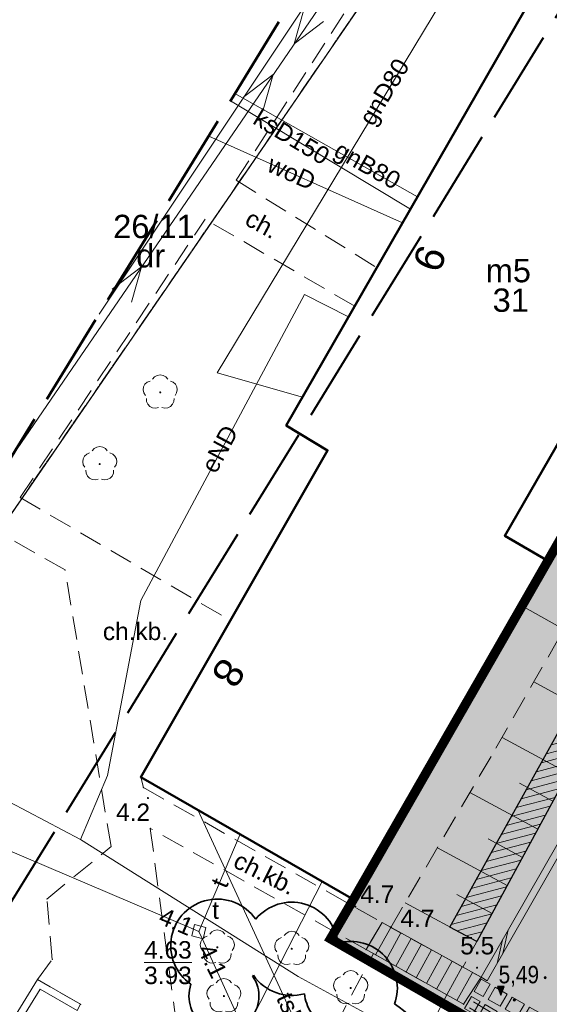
# Model space of a CAD drawing. Extents: x 5477758 to 5478338, y 5918274 to 5918502.
# Tile 68 of 155: x 5477910 to 5477933, y 5918433 to 5918475. Entities that reach past the tile are written whole.
import ezdxf
from ezdxf.enums import TextEntityAlignment as Align

# ---------------------------------------------------------------- set-up
doc = ezdxf.new("R2010")
doc.units = 0
doc.header["$PDSIZE"] = 0.75
for name, pattern in [('budynki akt$0$DASHED', [19.05, 12.7, -6.35]), ('L_0_06', [2, 1.5, -0.5]), ('PRZER1-1', [2, 1, -1]), ('PRZER2-1', [3, 2, -1]), ('PRZER4-1', [5, 4, -1])]:
    doc.linetypes.add(name, pattern=pattern)
doc.layers.get('0').update_dxf_attribs({"linetype": 'CONTINUOUS', "lineweight": 13})
doc.layers.add('!D_rzędne', color=6, linetype='CONTINUOUS')
for name, color, linetype, lineweight in [('0_NAWIERZCHNIA UTWARDZONA_CHODNIK', 254, 'CONTINUOUS', 0), ('0_PROJEKTOWANA ZIELEŃ NISKA-TRAWA', 63, 'CONTINUOUS', 0), ('0_PŁYTA CHODNIKOWA_BETONOWA', 7, 'CONTINUOUS', 0), ('0_ZIELEŃ NISKA ISTNIEJACA', 76, 'CONTINUOUS', 0), ('A_GRANICA OPRACOWANIA', 7, 'CONTINUOUS', 0), ('GEPADR_O', 236, 'CONTINUOUS', 18), ('GESBZO', 7, 'CONTINUOUS', 50), ('GESBZO_O', 7, 'CONTINUOUS', 50), ('GESDZI', 7, 'CONTINUOUS', 18), ('GESDZI_O', 7, 'CONTINUOUS', 18), ('GESUZY', 96, 'PRZER1-1', 18), ('GESUZY_O', 96, 'PRZER1-1', 18), ('GSPPRB', 7, 'CONTINUOUS', 20), ('GSPRDL', 96, 'CONTINUOUS', 18), ('GSPWPN', 7, 'CONTINUOUS', 13), ('GSPWPN_O', 7, 'CONTINUOUS', 13), ('GSSDSO', 7, 'CONTINUOUS', 18), ('GSSKOD', 7, 'PRZER2-1', 18), ('GSSKOD_O', 7, 'PRZER2-1', 18), ('GSSSCK', 7, 'CONTINUOUS', 18), ('GSSZSN', 7, 'PRZER2-1', 18), ('GULCPR', 212, 'CONTINUOUS', 18), ('GULEPR', 1, 'CONTINUOUS', 18), ('GULEPR_O', 1, 'CONTINUOUS', 18), ('GULGPR', 2, 'CONTINUOUS', 18), ('GULGPR_O', 2, 'CONTINUOUS', 18), ('GULKPR', 36, 'CONTINUOUS', 18), ('GULKPR_O', 36, 'CONTINUOUS', 18), ('GULTPR', 30, 'CONTINUOUS', 18), ('GULTPR_O', 30, 'CONTINUOUS', 18), ('GULWPR', 5, 'CONTINUOUS', 18), ('GULWPR_O', 5, 'CONTINUOUS', 18), ('GUPIKP', 7, 'CONTINUOUS', 18), ('GUPIWZ', 7, 'CONTINUOUS', 18), ('GUPIWZ_O', 7, 'CONTINUOUS', 18), ('GUPPRZ', 7, 'CONTINUOUS', 18), ('GUPPRZ_O', 7, 'CONTINUOUS', 18), ('OT_Rzedna', 7, 'CONTINUOUS', 18), ('pomiar', 7, 'CONTINUOUS', 18), ('zakres', 150, 'PRZER4-1', 50), ('ZZ_grupa', 60, 'CONTINUOUS', 30), ('ZZ_grupa-krzewow-szraf', 60, 'CONTINUOUS', 13), ('ZZ_korona', 94, 'CONTINUOUS', 35)]:
    doc.layers.add(name, color=color, linetype=linetype, lineweight=lineweight)
doc.layers.add('kołnierz', color=11, linetype='CONTINUOUS', lineweight=70, plot=False)
doc.styles.add('GEO-INFO', font='arial.ttf')
doc.styles.add('STYL_AUTOMATYCZNY_1', font='micross.ttf')

# ---------------------------------------------------------------- blocks, each defined once
blk = doc.blocks.new('POINT')
at = {"color": 0}
blk.add_point((0, 0), dxfattribs=at)
blk = doc.blocks.new('SUEP1')
at = {"color": 0}
blk.add_lwpolyline([(-1.5, -1), (1.5, 0), (-1.5, 1)], dxfattribs=at)
blk = doc.blocks.new('ODTN_2')
at = {"color": 0}
for points in [[(-1.5, -0.5), (0.5, 0.5)], [(-0.5, -0.5), (1.5, 0.5)]]:
    blk.add_lwpolyline(points, dxfattribs=at)
blk = doc.blocks.new('KOLO')
blk.add_hatch(color=0).paths.add_polyline_path([(-0.5, 0), (-0.482963, -0.12941), (-0.433013, -0.25), (-0.353553, -0.353553), (-0.25, -0.433013), (-0.12941, -0.482963), (0, -0.5), (0.12941, -0.482963), (0.25, -0.433013), (0.353553, -0.353553), (0.433013, -0.25), (0.482963, -0.12941), (0.5, 0), (0.482963, 0.12941), (0.433013, 0.25), (0.353553, 0.353553), (0.25, 0.433013), (0.12941, 0.482963), (0, 0.5), (-0.12941, 0.482963), (-0.25, 0.433013), (-0.353553, 0.353553), (-0.433013, 0.25), (-0.482963, 0.12941)])
blk = doc.blocks.new('SPDLP')
blk.add_hatch(color=0).paths.add_polyline_path([(0, -0.09), (0.027812, -0.085595), (0.052901, -0.072812), (0.072812, -0.052901), (0.085595, -0.027812), (0.09, 0), (0.085595, 0.027812), (0.072812, 0.052901), (0.052901, 0.072812), (0.027812, 0.085595), (0, 0.09), (-0.027812, 0.085595), (-0.052901, 0.072812), (-0.072812, 0.052901), (-0.085595, 0.027812), (-0.09, 0), (-0.085595, -0.027812), (-0.072812, -0.052901), (-0.052901, -0.072812), (-0.027812, -0.085595)])
at = {"color": 0}
for points in [[(-1.271938, -0.268652), (-1.40916, -0.048001), (-1.462858, 0.20623), (-1.426585, 0.463525), (-1.304695, 0.693003), (-1.11182, 0.867117), (-0.871109, 0.964971)], [(-0.648554, 1.126667), (-0.481106, 1.325358), (-0.255912, 1.454989), (0, 1.5), (0.255912, 1.454989), (0.481106, 1.325358), (0.648554, 1.126667)], [(0.871109, 0.964971), (1.11182, 0.867117), (1.304695, 0.693003), (1.426585, 0.463525), (1.462858, 0.20623), (1.40916, -0.048001), (1.271938, -0.268652)], [(-0.137547, -1.292703), (-0.389802, -1.355024), (-0.648184, -1.327532), (-0.881678, -1.213525), (-1.062258, -1.026689), (-1.168249, -0.78945), (-1.186929, -0.530282)], [(1.186929, -0.530282), (1.168249, -0.78945), (1.062258, -1.026689), (0.881678, -1.213525), (0.648184, -1.327532), (0.389802, -1.355024), (0.137547, -1.292703)]]:
    blk.add_lwpolyline(points, dxfattribs=at)
blk = doc.blocks.new('KWADRAT_NIEPRZEZR')
at = {"color": 0}
blk.add_lwpolyline([(-0.5, -0.5), (0.5, -0.5), (0.5, 0.5), (-0.5, 0.5)], close=True, dxfattribs=at)
blk = doc.blocks.new('OTRN')
at = {"linetype": 'Continuous', "lineweight": 13}
blk.add_hatch(color=0, dxfattribs=at).paths.add_polyline_path([(0, -0.091, 1), (0, 0.091, 1)])
at = {"color": 0, "linetype": 'Continuous', "lineweight": 13}
blk.add_circle((0, 0), 0.0906, dxfattribs=at)
blk = doc.blocks.new('G$C78CF4A41')
at = {"layer": '!D_rzędne', "linetype": 'Continuous', "lineweight": 13}
for points in [[(0, 0), (-0.324, 0.189), (-0.394, 0.069)], [(0, 0), (-0.253, 0.31), (-0.324, 0.189)]]:
    blk.add_hatch(color=256, dxfattribs=at).paths.add_polyline_path(points)
blk.add_lwpolyline([(0, 0), (-0.253, 0.31), (-0.394, 0.069), (0, 0)])
blk = doc.blocks.new('PŁYTY BETONOWE_1')
at = {"lineweight": 0}
for points in [[(5477952.536, 5918441.789), (5477952.24, 5918441.268), (5477951.798, 5918441.522), (5477952.097, 5918442.042)], [(5477952.091, 5918441.007), (5477951.795, 5918440.485), (5477951.348, 5918440.742), (5477951.648, 5918441.262)], [(5477951.646, 5918440.224), (5477951.349, 5918439.703), (5477950.899, 5918439.963), (5477951.198, 5918440.482)], [(5477951.201, 5918439.442), (5477950.904, 5918438.921), (5477950.449, 5918439.183), (5477950.749, 5918439.703)], [(5477950.756, 5918438.66), (5477950.459, 5918438.139), (5477950, 5918438.403), (5477950.3, 5918438.923)], [(5477950.31, 5918437.878), (5477950.014, 5918437.357), (5477949.551, 5918437.623), (5477949.85, 5918438.143)], [(5477949.865, 5918437.096), (5477949.569, 5918436.575), (5477949.101, 5918436.843), (5477949.401, 5918437.363)], [(5477949.42, 5918436.314), (5477949.124, 5918435.794), (5477948.652, 5918436.064), (5477948.952, 5918436.583)]]:
    blk.add_hatch(color=254, dxfattribs=at).paths.add_polyline_path(points)
h = blk.add_hatch(color=254, dxfattribs=at)
h.paths.add_polyline_path([(5477936.237, 5918429.541), (5477936.757, 5918429.241), (5477937.057, 5918429.761), (5477936.537, 5918430.061)])
h.paths.add_polyline_path([(5477932.65, 5918430.627), (5477932.13, 5918430.927), (5477932.43, 5918431.446), (5477932.95, 5918431.147)])
h.paths.add_polyline_path([(5477937.493, 5918428.817), (5477936.974, 5918429.117), (5477937.273, 5918429.636), (5477937.793, 5918429.337)])
h.paths.add_polyline_path([(5477935.596, 5918428.929), (5477935.076, 5918429.229), (5477935.376, 5918429.749), (5477935.896, 5918429.449)])
h.paths.add_polyline_path([(5477934.123, 5918429.778), (5477933.603, 5918430.078), (5477933.903, 5918430.598), (5477934.423, 5918430.298)])
h.paths.add_polyline_path([(5477936.021, 5918429.666), (5477935.501, 5918429.965), (5477935.8, 5918430.485), (5477936.32, 5918430.186)])
h.paths.add_polyline_path([(5477935.284, 5918430.09), (5477934.764, 5918430.39), (5477935.064, 5918430.91), (5477935.584, 5918430.61)])
h.paths.add_polyline_path([(5477933.811, 5918430.939), (5477933.291, 5918431.239), (5477933.591, 5918431.758), (5477934.111, 5918431.459)])
h.paths.add_polyline_path([(5477933.075, 5918431.363), (5477932.555, 5918431.663), (5477932.854, 5918432.183), (5477933.374, 5918431.883)])
h.paths.add_polyline_path([(5477931.914, 5918431.051), (5477931.394, 5918431.351), (5477931.694, 5918431.871), (5477932.213, 5918431.571)])
h.paths.add_polyline_path([(5477931.602, 5918432.212), (5477931.082, 5918432.512), (5477931.381, 5918433.032), (5477931.901, 5918432.732)])
h.paths.add_polyline_path([(5477930.441, 5918431.9), (5477929.921, 5918432.2), (5477930.221, 5918432.72), (5477930.74, 5918432.42)])
h.paths.add_polyline_path([(5477935.288, 5918434.704), (5477934.989, 5918434.184), (5477935.509, 5918433.885), (5477935.808, 5918434.405)])
h.paths.add_polyline_path([(5477936.137, 5918436.177), (5477935.838, 5918435.657), (5477936.358, 5918435.358), (5477936.657, 5918435.878)])
h.paths.add_polyline_path([(5477931.177, 5918431.476), (5477930.657, 5918431.775), (5477930.957, 5918432.295), (5477931.477, 5918431.996)])
h.paths.add_polyline_path([(5477930.865, 5918432.637), (5477930.345, 5918432.936), (5477930.645, 5918433.456), (5477931.165, 5918433.156)])
h.paths.add_polyline_path([(5477934.864, 5918433.968), (5477934.564, 5918433.448), (5477935.084, 5918433.148), (5477935.384, 5918433.668)])
h.paths.add_polyline_path([(5477936.449, 5918435.016), (5477936.15, 5918434.497), (5477936.67, 5918434.197), (5477936.969, 5918434.717)])
h.paths.add_polyline_path([(5477937.298, 5918436.489), (5477936.999, 5918435.969), (5477937.518, 5918435.67), (5477937.818, 5918436.19)])
h.paths.add_polyline_path([(5477935.813, 5918428.805), (5477936.112, 5918429.324), (5477936.632, 5918429.025), (5477936.333, 5918428.505)])
h.paths.add_polyline_path([(5477934.86, 5918429.354), (5477934.34, 5918429.653), (5477934.639, 5918430.173), (5477935.159, 5918429.874)])
h.paths.add_polyline_path([(5477934.548, 5918430.515), (5477934.028, 5918430.814), (5477934.327, 5918431.334), (5477934.847, 5918431.034)])
h.paths.add_polyline_path([(5477933.387, 5918430.203), (5477932.867, 5918430.502), (5477933.166, 5918431.022), (5477933.686, 5918430.722)])
h.paths.add_polyline_path([(5477934.972, 5918431.251), (5477934.452, 5918431.551), (5477934.752, 5918432.071), (5477935.272, 5918431.771)])
h.paths.add_polyline_path([(5477936.025, 5918434.28), (5477935.725, 5918433.76), (5477936.245, 5918433.46), (5477936.545, 5918433.98)])
h.paths.add_polyline_path([(5477936.562, 5918436.914), (5477936.262, 5918436.394), (5477936.782, 5918436.094), (5477937.081, 5918436.614)])
h.paths.add_polyline_path([(5477935.176, 5918432.807), (5477934.877, 5918432.287), (5477935.396, 5918431.988), (5477935.696, 5918432.507)])
h.paths.add_polyline_path([(5477934.44, 5918433.231), (5477934.14, 5918432.712), (5477934.66, 5918432.412), (5477934.96, 5918432.932)])
h.paths.add_polyline_path([(5477936.874, 5918435.753), (5477936.574, 5918435.233), (5477937.094, 5918434.933), (5477937.394, 5918435.453)])
h.paths.add_polyline_path([(5477932.338, 5918431.788), (5477931.818, 5918432.087), (5477932.118, 5918432.607), (5477932.638, 5918432.308)])
h.paths.add_polyline_path([(5477935.601, 5918433.543), (5477935.301, 5918433.024), (5477935.821, 5918432.724), (5477936.12, 5918433.244)])
h.paths.add_polyline_path([(5477935.713, 5918435.441), (5477935.413, 5918434.921), (5477935.933, 5918434.621), (5477936.233, 5918435.141)])
h.paths.add_polyline_path([(5477933.716, 5918431.975), (5477934.015, 5918432.495), (5477934.535, 5918432.195), (5477934.236, 5918431.675)])
h.paths.add_polyline_path([(5477929.704, 5918432.325), (5477929.328, 5918432.542), (5477929.627, 5918433.062), (5477930.004, 5918432.844)])
h.paths.add_polyline_path([(5477930.129, 5918433.061), (5477929.752, 5918433.278), (5477930.052, 5918433.798), (5477930.428, 5918433.581)])
h.paths.add_polyline_path([(5477936.549, 5918428.38), (5477936.733, 5918428.274), (5477937.351, 5918428.569), (5477937.369, 5918428.6), (5477936.849, 5918428.9)])
h.paths.add_polyline_path([(5477937.776, 5918428.772), (5477937.749, 5918428.759), (5477938.01, 5918429.212), (5477938.321, 5918429.033)])
for points in [[(5477952.536, 5918441.789), (5477952.24, 5918441.268), (5477951.798, 5918441.522), (5477952.097, 5918442.042), (5477952.536, 5918441.789)], [(5477952.091, 5918441.007), (5477951.795, 5918440.485), (5477951.348, 5918440.742), (5477951.648, 5918441.262), (5477952.091, 5918441.007)], [(5477951.646, 5918440.224), (5477951.349, 5918439.703), (5477950.899, 5918439.963), (5477951.198, 5918440.482), (5477951.646, 5918440.224)], [(5477951.201, 5918439.442), (5477950.904, 5918438.921), (5477950.449, 5918439.183), (5477950.749, 5918439.703), (5477951.201, 5918439.442)], [(5477950.756, 5918438.66), (5477950.459, 5918438.139), (5477950, 5918438.403), (5477950.3, 5918438.923), (5477950.756, 5918438.66)], [(5477950.31, 5918437.878), (5477950.014, 5918437.357), (5477949.551, 5918437.623), (5477949.85, 5918438.143), (5477950.31, 5918437.878)], [(5477949.865, 5918437.096), (5477949.569, 5918436.575), (5477949.101, 5918436.843), (5477949.401, 5918437.363), (5477949.865, 5918437.096)], [(5477936.562, 5918436.914), (5477936.262, 5918436.394), (5477936.782, 5918436.094), (5477937.081, 5918436.614), (5477936.562, 5918436.914)], [(5477937.298, 5918436.489), (5477936.999, 5918435.969), (5477937.518, 5918435.67), (5477937.818, 5918436.19), (5477937.298, 5918436.489)], [(5477949.42, 5918436.314), (5477949.124, 5918435.794), (5477948.652, 5918436.064), (5477948.952, 5918436.583), (5477949.42, 5918436.314)], [(5477936.137, 5918436.177), (5477935.838, 5918435.657), (5477936.358, 5918435.358), (5477936.657, 5918435.878), (5477936.137, 5918436.177)], [(5477936.874, 5918435.753), (5477936.574, 5918435.233), (5477937.094, 5918434.933), (5477937.394, 5918435.453), (5477936.874, 5918435.753)], [(5477935.713, 5918435.441), (5477935.413, 5918434.921), (5477935.933, 5918434.621), (5477936.233, 5918435.141), (5477935.713, 5918435.441)], [(5477936.449, 5918435.016), (5477936.15, 5918434.497), (5477936.67, 5918434.197), (5477936.969, 5918434.717), (5477936.449, 5918435.016)], [(5477935.288, 5918434.704), (5477934.989, 5918434.184), (5477935.509, 5918433.885), (5477935.808, 5918434.405), (5477935.288, 5918434.704)], [(5477934.864, 5918433.968), (5477934.564, 5918433.448), (5477935.084, 5918433.148), (5477935.384, 5918433.668), (5477934.864, 5918433.968)], [(5477936.025, 5918434.28), (5477935.725, 5918433.76), (5477936.245, 5918433.46), (5477936.545, 5918433.98), (5477936.025, 5918434.28)], [(5477930.129, 5918433.061), (5477929.752, 5918433.278), (5477930.052, 5918433.798), (5477930.428, 5918433.581), (5477930.129, 5918433.061)], [(5477935.601, 5918433.543), (5477935.301, 5918433.024), (5477935.821, 5918432.724), (5477936.12, 5918433.244), (5477935.601, 5918433.543)], [(5477929.704, 5918432.325), (5477929.328, 5918432.542), (5477929.627, 5918433.062), (5477930.004, 5918432.844), (5477929.704, 5918432.325)], [(5477930.865, 5918432.637), (5477930.345, 5918432.936), (5477930.645, 5918433.456), (5477931.165, 5918433.156), (5477930.865, 5918432.637)], [(5477934.44, 5918433.231), (5477934.14, 5918432.712), (5477934.66, 5918432.412), (5477934.96, 5918432.932), (5477934.44, 5918433.231)], [(5477930.441, 5918431.9), (5477929.921, 5918432.2), (5477930.221, 5918432.72), (5477930.74, 5918432.42), (5477930.441, 5918431.9)], [(5477931.602, 5918432.212), (5477931.082, 5918432.512), (5477931.381, 5918433.032), (5477931.901, 5918432.732), (5477931.602, 5918432.212)], [(5477935.176, 5918432.807), (5477934.877, 5918432.287), (5477935.396, 5918431.988), (5477935.696, 5918432.507), (5477935.176, 5918432.807)], [(5477931.177, 5918431.476), (5477930.657, 5918431.775), (5477930.957, 5918432.295), (5477931.477, 5918431.996), (5477931.177, 5918431.476)], [(5477932.338, 5918431.788), (5477931.818, 5918432.087), (5477932.118, 5918432.607), (5477932.638, 5918432.308), (5477932.338, 5918431.788)], [(5477934.236, 5918431.675), (5477933.716, 5918431.975), (5477934.015, 5918432.495), (5477934.535, 5918432.195), (5477934.236, 5918431.675)], [(5477931.914, 5918431.051), (5477931.394, 5918431.351), (5477931.694, 5918431.871), (5477932.213, 5918431.571), (5477931.914, 5918431.051)], [(5477933.075, 5918431.363), (5477932.555, 5918431.663), (5477932.854, 5918432.183), (5477933.374, 5918431.883), (5477933.075, 5918431.363)], [(5477934.972, 5918431.251), (5477934.452, 5918431.551), (5477934.752, 5918432.071), (5477935.272, 5918431.771), (5477934.972, 5918431.251)], [(5477932.65, 5918430.627), (5477932.13, 5918430.927), (5477932.43, 5918431.446), (5477932.95, 5918431.147), (5477932.65, 5918430.627)], [(5477933.811, 5918430.939), (5477933.291, 5918431.239), (5477933.591, 5918431.758), (5477934.111, 5918431.459), (5477933.811, 5918430.939)], [(5477933.387, 5918430.203), (5477932.867, 5918430.502), (5477933.166, 5918431.022), (5477933.686, 5918430.722), (5477933.387, 5918430.203)], [(5477934.548, 5918430.515), (5477934.028, 5918430.814), (5477934.327, 5918431.334), (5477934.847, 5918431.034), (5477934.548, 5918430.515)], [(5477934.123, 5918429.778), (5477933.603, 5918430.078), (5477933.903, 5918430.598), (5477934.423, 5918430.298), (5477934.123, 5918429.778)], [(5477935.284, 5918430.09), (5477934.764, 5918430.39), (5477935.064, 5918430.91), (5477935.584, 5918430.61), (5477935.284, 5918430.09)], [(5477934.86, 5918429.354), (5477934.34, 5918429.653), (5477934.639, 5918430.173), (5477935.159, 5918429.874), (5477934.86, 5918429.354)], [(5477936.021, 5918429.666), (5477935.501, 5918429.965), (5477935.8, 5918430.485), (5477936.32, 5918430.186), (5477936.021, 5918429.666)], [(5477935.596, 5918428.929), (5477935.076, 5918429.229), (5477935.376, 5918429.749), (5477935.896, 5918429.449), (5477935.596, 5918428.929)], [(5477936.237, 5918429.541), (5477936.757, 5918429.241), (5477937.057, 5918429.761), (5477936.537, 5918430.061), (5477936.237, 5918429.541)], [(5477936.112, 5918429.324), (5477935.813, 5918428.805), (5477936.333, 5918428.505), (5477936.632, 5918429.025), (5477936.112, 5918429.324)], [(5477937.493, 5918428.817), (5477936.974, 5918429.117), (5477937.273, 5918429.636), (5477937.793, 5918429.337), (5477937.493, 5918428.817)], [(5477937.351, 5918428.569), (5477937.369, 5918428.6), (5477936.849, 5918428.9), (5477936.549, 5918428.38), (5477936.733, 5918428.274), (5477937.351, 5918428.569)], [(5477937.776, 5918428.772), (5477937.749, 5918428.759), (5477938.01, 5918429.212), (5477938.321, 5918429.033), (5477937.776, 5918428.772)]]:
    blk.add_lwpolyline(points)

msp = doc.modelspace()

# ---------------------------------------------------------------- hatches: boundary and pattern name
at = {"layer": '0_NAWIERZCHNIA UTWARDZONA_CHODNIK'}
msp.add_hatch(color=256, dxfattribs=at).paths.add_polyline_path([(5477930.139, 5918434.043), (5477924.534, 5918437.158), (5477923.878, 5918435.979), (5477929.384, 5918432.886)])
at = {"layer": '0_PROJEKTOWANA ZIELEŃ NISKA-TRAWA'}
msp.add_hatch(color=256, dxfattribs=at).paths.add_polyline_path([(5477942.306, 5918430.997), (5477947.983, 5918433.703), (5477949.436, 5918436.242), (5477953.903, 5918444.042), (5477959.215, 5918453.318), (5477962.493, 5918459.043), (5477948.916, 5918466.833), (5477947.646, 5918464.613), (5477946.342, 5918462.333), (5477945.486, 5918462.774), (5477939.44, 5918452.148), (5477938.387, 5918450.296), (5477937.482, 5918448.706), (5477936.617, 5918447.185), (5477937.415, 5918446.75), (5477934.243, 5918441.209), (5477930.138, 5918434.043), (5477929.384, 5918432.886), (5477929.711, 5918432.688), (5477936.098, 5918428.824), (5477936.372, 5918428.658), (5477936.822, 5918428.386)])
at = {"layer": '0_ZIELEŃ NISKA ISTNIEJACA'}
msp.add_hatch(color=256, dxfattribs=at).paths.add_polyline_path([(5477924.666, 5918437.385), (5477923.692, 5918435.686), (5477947.085, 5918422.232), (5477949.411, 5918426.304), (5477947.596, 5918427.361), (5477964.141, 5918455.941), (5477965.541, 5918458.35), (5477962.976, 5918459.861), (5477946.654, 5918469.478), (5477945.054, 5918470.42), (5477943.997, 5918471.043), (5477933.005, 5918451.912), (5477933.004, 5918451.909)])
at = {"layer": 'ZZ_grupa-krzewow-szraf'}
h = msp.add_hatch(dxfattribs=at)
h.set_pattern_fill('ANSI31', color=256, scale=0.1, angle=90)
h.set_pattern_definition([(194.933, (5477837.84446, 5918344.9947), (0.08181636, -0.30677734), [])])
h.paths.add_polyline_path([(5477928.8, 5918436.198), (5477929.952, 5918435.573), (5477944.962, 5918463.253), (5477944.111, 5918463.726)])

# ---------------------------------------------------------------- linework, layer by layer
for p, q in [((5477929.766, 5918434.249), (5477930.139, 5918434.043)), ((5477930.139, 5918434.043), (5477930.395, 5918433.886))]:
    msp.add_line(p, q)
at = {"layer": 'A_GRANICA OPRACOWANIA', "color": 1, "linetype": 'budynki akt$0$DASHED', "ltscale": 0.1, "const_width": 0.4}
msp.add_lwpolyline([(5477924.666, 5918437.385), (5477923.68, 5918435.693), (5477947.085, 5918422.232), (5477949.411, 5918426.304), (5477947.596, 5918427.361), (5477964.141, 5918455.941), (5477965.541, 5918458.35), (5477956.078, 5918463.925), (5477947.799, 5918468.803), (5477947.799, 5918468.803), (5477943.997, 5918471.043), (5477943.489, 5918470.182), (5477933.716, 5918453.151), (5477933.004, 5918451.909), (5477924.666, 5918437.385)], dxfattribs=at)
at = {"layer": 'GESBZO', "color": 7, "linetype": 'Continuous', "lineweight": 50}
msp.add_lwpolyline([(5477938.187, 5918486.305), (5477944.481, 5918482.719), (5477947.274, 5918480.998), (5477931.149, 5918452.977), (5477933.004, 5918451.909), (5477924.666, 5918437.385), (5477915.543, 5918442.632), (5477923.558, 5918456.638), (5477921.783, 5918457.715)], close=True, dxfattribs=at)
at = {"layer": 'GESDZI', "color": 7, "linetype": 'Continuous', "lineweight": 18}
for points in [[(5477895.577, 5918432.935), (5477897.61, 5918435.89), (5477937.825, 5918494.464)], [(5477937.825, 5918494.464), (5477897.61, 5918435.89), (5477897.31, 5918433.06), (5477897.73, 5918431.34), (5477913.96, 5918422.85), (5477918.68, 5918425.35), (5477941.35, 5918412.22), (5477950.46, 5918406.9), (5477958.503, 5918401.94)]]:
    msp.add_lwpolyline(points, dxfattribs=at)
at = {"layer": 'GESUZY', "color": 96, "linetype": 'PRZER1-1', "lineweight": 18, "ltscale": 0.5}
for points in [[(5477958.503, 5918401.94), (5477950.46, 5918406.9), (5477941.35, 5918412.22), (5477918.68, 5918425.35), (5477913.96, 5918422.85), (5477897.73, 5918431.34), (5477897.31, 5918433.06), (5477897.61, 5918435.89), (5477937.825, 5918494.464)], [(5477937.825, 5918494.464), (5477897.61, 5918435.89), (5477897.31, 5918433.06), (5477897.73, 5918431.34), (5477913.96, 5918422.85), (5477918.68, 5918425.35), (5477941.35, 5918412.22), (5477950.46, 5918406.9), (5477958.503, 5918401.94)]]:
    msp.add_lwpolyline(points, dxfattribs=at)
at = {"layer": 'GSPPRB', "color": 7, "linetype": 'Continuous', "lineweight": 20}
for p in [(5477927.411, 5918467.523), (5477927.104, 5918466.989), (5477926.771, 5918466.408), (5477924.456, 5918462.373), (5477922.476, 5918458.923), (5477921.783, 5918457.715), (5477923.558, 5918456.638), (5477931.149, 5918452.977), (5477933.004, 5918451.909), (5477912.304, 5918451.514), (5477931.891, 5918449.971), (5477915.543, 5918442.632), (5477915.661, 5918442.181), (5477917.989, 5918441.225), (5477915.953, 5918440.43), (5477919.81, 5918440.177), (5477914.27, 5918439.647), (5477923.325, 5918438.156), (5477911.521, 5918437.398), (5477924.666, 5918437.385), (5477925.891, 5918436.39), (5477925.206, 5918435.233), (5477911.748, 5918434.808), (5477911.124, 5918433.94), (5477930.139, 5918434.043), (5477912.969, 5918432.883), (5477929.384, 5918432.886)]:
    msp.add_point(p, dxfattribs=at)
at = {"layer": 'GSSDSO', "color": 7, "linetype": 'Continuous', "lineweight": 18}
for points in [[(5477930.395, 5918433.886), (5477937.827, 5918446.866), (5477937.028, 5918447.302), (5477942.928, 5918457.672), (5477942.928, 5918457.672), (5477942.928, 5918457.672), (5477942.676, 5918457.835), (5477942.676, 5918457.835), (5477942.676, 5918457.835), (5477936.617, 5918447.185), (5477937.415, 5918446.75), (5477930.139, 5918434.043)], [(5477929.64, 5918432.731), (5477936.372, 5918428.658), (5477936.527, 5918428.915), (5477929.805, 5918432.982)]]:
    msp.add_lwpolyline(points, dxfattribs=at)
msp.add_lwpolyline([(5477909.005, 5918426.998), (5477907.681, 5918427.788), (5477911.227, 5918433.536), (5477912.82, 5918432.623), (5477912.969, 5918432.883), (5477911.124, 5918433.94), (5477907.266, 5918427.687), (5477908.851, 5918426.74)], close=True, dxfattribs=at)
at = {"layer": 'GSSKOD', "color": 7, "linetype": 'PRZER2-1', "lineweight": 18, "ltscale": 0.5}
for points in [[(5477919.635, 5918468.228), (5477927.27, 5918480.043)], [(5477919.635, 5918468.228), (5477925.666, 5918464.482), (5477924.718, 5918462.829), (5477918.307, 5918466.561)], [(5477910.374, 5918454.624), (5477918.307, 5918466.561)], [(5477910.374, 5918454.624), (5477919.383, 5918449.343), (5477915.543, 5918442.632)], [(5477912.304, 5918451.514), (5477909.364, 5918453.173)], [(5477912.969, 5918432.883), (5477911.124, 5918433.94), (5477911.748, 5918434.808), (5477911.521, 5918437.398), (5477914.27, 5918439.647), (5477912.304, 5918451.514)], [(5477915.543, 5918442.632), (5477915.661, 5918442.181), (5477925.891, 5918436.39), (5477925.206, 5918435.233), (5477915.953, 5918440.43)], [(5477915.953, 5918440.43), (5477917.492, 5918428.892), (5477918.108, 5918426.534), (5477922.319, 5918424.276), (5477920.002, 5918420.365), (5477917.649, 5918421.865), (5477916.007, 5918422.835), (5477915.147, 5918430.736), (5477915.493, 5918431.361)]]:
    msp.add_lwpolyline(points, dxfattribs=at)
at = {"layer": 'GSSSCK', "color": 7, "linetype": 'Continuous', "lineweight": 18}
msp.add_lwpolyline([(5477925.206, 5918435.233), (5477925.891, 5918436.39), (5477930.139, 5918434.043), (5477929.384, 5918432.886)], close=True, dxfattribs=at)
at = {"layer": 'GSSSCK', "color": 7, "linetype": 'Continuous', "lineweight": 18, "flags": 128}
for points in [[(5477926.264, 5918436.183), (5477925.613, 5918435.004)], [(5477926.702, 5918435.942), (5477926.049, 5918434.759)], [(5477927.14, 5918435.7), (5477926.485, 5918434.514)], [(5477927.577, 5918435.458), (5477926.921, 5918434.27)], [(5477928.015, 5918435.216), (5477927.357, 5918434.025)], [(5477928.453, 5918434.974), (5477927.793, 5918433.78)], [(5477928.89, 5918434.733), (5477928.229, 5918433.535)], [(5477929.328, 5918434.491), (5477928.665, 5918433.29)], [(5477929.766, 5918434.249), (5477929.101, 5918433.045)]]:
    msp.add_lwpolyline(points, dxfattribs=at)
at = {"layer": 'GSSZSN', "color": 7, "linetype": 'PRZER2-1', "lineweight": 18, "ltscale": 0.5}
for points in [[(5477929.356, 5918434.475), (5477926.268, 5918436.181), (5477930.77, 5918443.87), (5477944.733, 5918468.243), (5477950.113, 5918477.734), (5477949.938, 5918479.477), (5477950.546, 5918480.534)], [(5477950.546, 5918480.534), (5477953.061, 5918478.205), (5477947.805, 5918468.497), (5477938.059, 5918450.522), (5477929.356, 5918434.475)], [(5477923.675, 5918423.54), (5477920.41, 5918425.299), (5477925.518, 5918435.057), (5477928.662, 5918433.291)], [(5477928.662, 5918433.291), (5477923.675, 5918423.54)]]:
    msp.add_lwpolyline(points, dxfattribs=at)
at = {"layer": 'GSSZSN', "color": 7, "linetype": 'Continuous', "lineweight": 18, "flags": 128}
for points in [[(5477935.175, 5918445.204), (5477932.397, 5918446.71)], [(5477933.869, 5918442.796), (5477931.036, 5918444.333)], [(5477933.216, 5918441.593), (5477931.782, 5918442.37)], [(5477932.563, 5918440.389), (5477929.655, 5918441.966)], [(5477931.91, 5918439.185), (5477930.437, 5918439.984)], [(5477931.258, 5918437.981), (5477928.27, 5918439.601)], [(5477930.605, 5918436.777), (5477929.091, 5918437.598)], [(5477929.952, 5918435.573), (5477926.886, 5918437.236)]]:
    msp.add_lwpolyline(points, dxfattribs=at)
at = {"layer": 'GULCPR', "color": 212, "linetype": 'Continuous', "lineweight": 18}
for points in [[(5477953.623, 5918437.772), (5477931.891, 5918449.971)], [(5477918.802, 5918407.422), (5477925.327, 5918419.408), (5477916.527, 5918424.87), (5477923.325, 5918438.156)]]:
    msp.add_lwpolyline(points, dxfattribs=at)
at = {"layer": 'GULEPR', "color": 1, "linetype": 'Continuous', "lineweight": 18}
for points in [[(5477936.433, 5918495.254), (5477930.593, 5918486.456), (5477909.876, 5918456.172)], [(5477912.965, 5918439.958), (5477914.122, 5918442.7), (5477915.553, 5918450.196), (5477922.562, 5918463.335), (5477924.456, 5918462.373)], [(5477956.997, 5918399.286), (5477946.078, 5918405.328), (5477936.07, 5918410.789), (5477942.415, 5918423.098), (5477922.29, 5918434.078), (5477912.965, 5918439.958), (5477903.098, 5918445.156)]]:
    msp.add_lwpolyline(points, dxfattribs=at)
at = {"layer": 'GULGPR', "color": 2, "linetype": 'Continuous', "lineweight": 18}
for points in [[(5477939.228, 5918493.668), (5477929.195, 5918477.149), (5477918.828, 5918459.974), (5477922.476, 5918458.923)], [(5477919.582, 5918471.946), (5477927.411, 5918467.523)]]:
    msp.add_lwpolyline(points, dxfattribs=at)
at = {"layer": 'GULKPR', "color": 36, "linetype": 'Continuous', "lineweight": 18}
msp.add_lwpolyline([(5477927.104, 5918466.989), (5477919.389, 5918471.631)], dxfattribs=at)
at = {"layer": 'GULTPR', "color": 30, "linetype": 'Continuous', "lineweight": 18}
for points in [[(5477901.914, 5918443.233), (5477903.002, 5918442.467), (5477903.21, 5918442.32), (5477903.44, 5918442.222), (5477917.807, 5918436.099), (5477918.04, 5918436), (5477918.172, 5918435.71), (5477922.67, 5918425.86)], [(5477924.72, 5918426.924), (5477924.511, 5918427.071), (5477917.989, 5918441.225)], [(5477918.04, 5918436), (5477919.81, 5918440.177)]]:
    msp.add_lwpolyline(points, dxfattribs=at)
at = {"layer": 'GULWPR', "color": 5, "linetype": 'Continuous', "lineweight": 18}
for points in [[(5477935.885, 5918495.564), (5477934.915, 5918494.106), (5477922.903, 5918476.227), (5477913.757, 5918462.479)], [(5477918.458, 5918470.118), (5477926.771, 5918466.408)]]:
    msp.add_lwpolyline(points, dxfattribs=at)
at = {"layer": 'GUPPRZ_O', "color": 30, "linetype": 'Continuous', "lineweight": 9, "flags": 128}
msp.add_lwpolyline([(5477915.692, 5918434.672), (5477917.73, 5918434.672)], dxfattribs=at)
at = {"layer": 'kołnierz', "linetype": 'PRZER4-1', "lineweight": 50}
msp.add_lwpolyline([(5477977.309, 5918380.798), (5477954.837, 5918395.479), (5477993.178, 5918463.057), (5477934.574, 5918496.308), (5477890.354, 5918424.446), (5477901.969, 5918417.467), (5477859.483, 5918348.301), (5477882.168, 5918332.75), (5477926.647, 5918301.778)], close=True, dxfattribs=at)
at = {"layer": 'pomiar', "linetype": 'L_0_06', "lineweight": 13, "flags": 128}
msp.add_lwpolyline([(5477930.139, 5918434.043), (5477930.395, 5918433.886)], dxfattribs=at)
at = {"layer": 'zakres', "linetype": 'PRZER4-1', "lineweight": 40}
msp.add_lwpolyline([(5477963.54, 5918377.848), (5477941.504, 5918392.244), (5477979.546, 5918459.295), (5477938.033, 5918482.848), (5477904.167, 5918427.813), (5477915.775, 5918420.837), (5477872.982, 5918351.171), (5477887.852, 5918340.978), (5477923.836, 5918315.921)], close=True, dxfattribs=at)
at = {"layer": 'ZZ_grupa', "elevation": 10.06}
msp.add_lwpolyline([(5477944.967, 5918463.262), (5477929.952, 5918435.573), (5477928.8, 5918436.198), (5477944.111, 5918463.726), (5477944.962, 5918463.253)], dxfattribs=at)
at = {"layer": 'ZZ_korona'}
for centre, radius, start, end in [((5477918.828, 5918435.396), 2, 34.644, 235.6474), ((5477922.019, 5918435.264), 2, 6.9767, 140.606), ((5477924.547, 5918433.582), 2, 339.9594, 105.7479), ((5477919.11, 5918433.235), 1.5, 160.1154, 34.7518), ((5477918.828, 5918435.396), 2, 319.2199, 320.606), ((5477922.019, 5918435.264), 2, 214.644, 285.7479), ((5477924.547, 5918433.582), 2, 186.9767, 211.9141)]:
    msp.add_arc(centre, radius, start, end, dxfattribs=at)
at = {"layer": 'ZZ_korona', "ltscale": 0.25}
msp.add_arc((5477924.886, 5918430.322, -10.18), 3, 132.7573, 59.1161, dxfattribs=at)

# ---------------------------------------------------------------- block references
at = {"layer": '!D_rzędne', "rotation": 300.2967899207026}
msp.add_blockref('G$C78CF4A41', (5477930.981, 5918433.277), dxfattribs=at)
at = {"layer": '0_PŁYTA CHODNIKOWA_BETONOWA'}
msp.add_blockref('PŁYTY BETONOWE_1', (0.092, 0.16), dxfattribs=at)
at = {"layer": 'GSPRDL', "color": 96, "lineweight": 18, "xscale": 0.5, "yscale": 0.5}
for p in [(5477916.38, 5918459.131), (5477913.787, 5918456.053), (5477918.828, 5918435.327), (5477922.019, 5918435.264), (5477924.547, 5918433.582), (5477919.11, 5918433.235)]:
    msp.add_blockref('SPDLP', p, dxfattribs=at)
at = {"layer": 'GSPWPN', "color": 7, "lineweight": 13, "xscale": 0.09, "yscale": 0.09}
for p in [(5477915.855, 5918441.728), (5477924.751, 5918437.069), (5477926.268, 5918436.181), (5477929.966, 5918434.451)]:
    msp.add_blockref('KOLO', p, dxfattribs=at)
at = {"layer": 'GSSDSO', "color": 7, "lineweight": 18, "xscale": 0.5, "yscale": 0.300000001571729, "rotation": 240.2067430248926}
msp.add_blockref('ODTN_2', (5477931.062, 5918435.352), dxfattribs=at)
at = {"layer": 'GULEPR', "color": 1, "lineweight": 18, "xscale": 0.5, "yscale": 0.5}
for p, rotation in [((5477922.547, 5918474.695), 235.6249513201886), ((5477920.806, 5918472.149), 55.62495132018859), ((5477915.16, 5918463.896), 55.62495132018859)]:
    msp.add_blockref('SUEP1', p, dxfattribs=dict(at, rotation=rotation))
at = {"layer": 'GUPIKP', "color": 30, "lineweight": 18, "xscale": 0.5, "yscale": 0.5}
msp.add_blockref('POINT', (5477918.04, 5918436), dxfattribs=at)
at = {"layer": 'GUPIWZ', "color": 7, "lineweight": 18, "xscale": 0.5, "yscale": 0.5, "rotation": 346.1961578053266}
msp.add_blockref('KWADRAT_NIEPRZEZR', (5477918.04, 5918436), dxfattribs=at)
at = {"layer": 'GUPPRZ', "color": 30, "lineweight": 18}
for p in [(5477917.807, 5918436.099), (5477918.04, 5918436), (5477918.172, 5918435.71)]:
    msp.add_blockref('POINT', p, dxfattribs=at)
at = {"layer": 'OT_Rzedna', "color": 7, "linetype": 'Continuous', "xscale": 0.5, "yscale": 0.5, "zscale": 0.5}
for p in [(5477932.887, 5918434.025), (5477931.563, 5918433.07)]:
    msp.add_blockref('OTRN', p, dxfattribs=at)

# ---------------------------------------------------------------- texts
at = {"layer": '!D_rzędne', "linetype": 'Continuous', "lineweight": 13, "style": 'STYL_AUTOMATYCZNY_1', "width": 0.85}
msp.add_text('5,49', height=0.75, rotation=359.9511, dxfattribs=at).set_placement((5477930.889, 5918433.784))
at = {"layer": 'GEPADR_O', "color": 236, "linetype": 'Continuous', "lineweight": 0, "style": 'GEO-INFO'}
for s, rotation, p in [('9', 249.7175, (5477928.682, 5918465.115)), ('8', 237.3902, (5477920.097, 5918447.167))]:
    msp.add_text(s, height=1.25, rotation=rotation, dxfattribs=at).set_placement(p, align=Align.TOP_LEFT)
at = {"layer": 'GESBZO_O', "color": 7, "linetype": 'Continuous', "lineweight": 0, "style": 'GEO-INFO'}
msp.add_text('m5', height=1, dxfattribs=at).set_placement((5477932.275, 5918463.853), align=Align.RIGHT)
at = {"layer": 'GESBZO_O', "color": 1, "linetype": 'Continuous', "lineweight": 0, "style": 'GEO-INFO'}
msp.add_text('31', height=1, dxfattribs=at).set_placement((5477931.408, 5918463.585), align=Align.TOP_CENTER)
at = {"layer": 'GESDZI_O', "color": 7, "linetype": 'Continuous', "lineweight": 0, "style": 'GEO-INFO'}
msp.add_text('26/11', height=1, dxfattribs=at).set_placement((5477916.111, 5918466.247), align=Align.MIDDLE_CENTER)
at = {"layer": 'GESUZY_O', "color": 96, "linetype": 'Continuous', "lineweight": 0, "style": 'GEO-INFO'}
msp.add_text('dr', height=1, dxfattribs=at).set_placement((5477915.971, 5918464.988), align=Align.MIDDLE_CENTER)
at = {"layer": 'GSPWPN_O', "color": 7, "linetype": 'Continuous', "lineweight": 0, "style": 'GEO-INFO'}
for s, p in [('4.2', (5477914.488, 5918440.746)), ('4.7', (5477924.959, 5918437.232)), ('4.7', (5477926.679, 5918436.195)), ('5.5', (5477929.245, 5918435.023))]:
    msp.add_text(s, height=0.75, dxfattribs=at).set_placement(p)
at = {"layer": 'GSSKOD_O', "color": 7, "linetype": 'Continuous', "lineweight": 0, "style": 'GEO-INFO'}
for s, rotation, p in [('ch.', 331.5389, (5477920.751, 5918466.359)), ('ch.kb.', 333.435, (5477920.876, 5918438.521))]:
    msp.add_text(s, height=0.75, rotation=rotation, dxfattribs=at).set_placement(p, align=Align.MIDDLE)
msp.add_text('ch.kb.', height=0.75, dxfattribs=at).set_placement((5477915.319, 5918448.894), align=Align.MIDDLE)
at = {"layer": 'GULEPR_O', "color": 1, "linetype": 'Continuous', "lineweight": 0, "style": 'GEO-INFO'}
msp.add_text('eND', height=0.75, rotation=61.9238, dxfattribs=at).set_placement((5477918.931, 5918456.701), align=Align.MIDDLE)
at = {"layer": 'GULGPR_O', "color": 2, "linetype": 'Continuous', "lineweight": 0, "style": 'GEO-INFO'}
for s, rotation, p in [('gnD80', 58.8858, (5477925.983, 5918472.021)), ('gnB80', 330.5331, (5477925.27, 5918468.876))]:
    msp.add_text(s, height=0.75, rotation=rotation, dxfattribs=at).set_placement(p, align=Align.MIDDLE_CENTER)
at = {"layer": 'GULKPR_O', "color": 36, "linetype": 'Continuous', "lineweight": 0, "style": 'GEO-INFO'}
msp.add_text('ksD150', height=0.75, rotation=328.9627, dxfattribs=at).set_placement((5477922.016, 5918470.091), align=Align.MIDDLE_CENTER)
at = {"layer": 'GULTPR_O', "color": 30, "linetype": 'Continuous', "lineweight": 0, "style": 'GEO-INFO'}
for s, rotation, p in [('t', 67.0313, (5477918.925, 5918438.089)), ('tsD', 294.7394, (5477921.997, 5918432.602))]:
    msp.add_text(s, height=0.75, rotation=rotation, dxfattribs=at).set_placement(p, align=Align.MIDDLE)
at = {"layer": 'GULWPR_O', "color": 5, "linetype": 'Continuous', "lineweight": 0, "style": 'GEO-INFO'}
msp.add_text('woD', height=0.75, rotation=335.9481, dxfattribs=at).set_placement((5477922.015, 5918468.554), align=Align.MIDDLE_CENTER)
at = {"layer": 'GUPIWZ_O', "color": 7, "linetype": 'Continuous', "lineweight": 0, "style": 'GEO-INFO'}
msp.add_text('t', height=0.75, dxfattribs=at).set_placement((5477918.899, 5918436.548), align=Align.RIGHT)
at = {"layer": 'GUPPRZ_O', "color": 30, "linetype": 'Continuous', "lineweight": 0, "style": 'GEO-INFO'}
for rotation, p in [(336.7523, (5477916.4, 5918436.721)), (296.1994, (5477918.302, 5918435.396))]:
    msp.add_text('4.1', height=0.75, rotation=rotation, dxfattribs=at).set_placement(p, align=Align.MIDDLE_LEFT)
for s, p in [('4.63', (5477915.692, 5918434.844)), ('3.93', (5477915.692, 5918433.749))]:
    msp.add_text(s, height=0.75, dxfattribs=at).set_placement(p)

doc.saveas('drawing.dxf')
